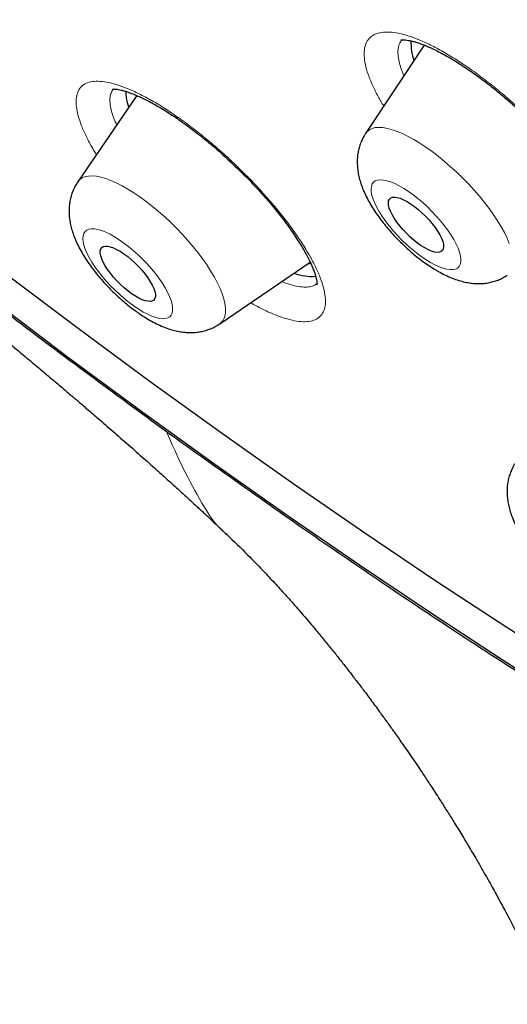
# Model space of a CAD drawing. Header units: millimetres. Extents: x 8 to 961, y 12 to 950.
# Tile 103 of 171: x 846 to 852, y 439 to 451. Entities that reach past the tile are written whole.
import ezdxf

# ---------------------------------------------------------------- set-up
doc = ezdxf.new("R2010")
doc.units = ezdxf.units.MM

msp = doc.modelspace()

# ---------------------------------------------------------------- linework, layer by layer
at = {"color": 7, "linetype": 'Continuous', "lineweight": 30}
for p, q in [((851.035, 450.391), (850.324, 449.317)), ((847.546, 449.777), (846.828, 448.729)), ((848.552, 447.001), (849.651, 447.75))]:
    msp.add_line(p, q, dxfattribs=at)
at = {"color": 7, "linetype": 'Continuous', "lineweight": 30, "flags": 128}
for points in [[(859.497, 439.071), (858.704, 439.461), (857.9, 439.872), (857.088, 440.304), (856.266, 440.755), (855.437, 441.227), (854.6, 441.717), (853.757, 442.227), (852.907, 442.755), (852.051, 443.301), (851.191, 443.866), (850.325, 444.448), (849.456, 445.047), (848.584, 445.663), (847.708, 446.295), (846.831, 446.943), (845.952, 447.607), (845.072, 448.285), (844.191, 448.978), (843.311, 449.686), (842.432, 450.406), (841.554, 451.14)], [(855.413, 440.812), (854.568, 441.307), (853.716, 441.822), (852.858, 442.355), (851.994, 442.907), (851.124, 443.477), (850.25, 444.065), (849.372, 444.67), (848.491, 445.292), (847.607, 445.931), (846.721, 446.585), (845.833, 447.256), (844.944, 447.941), (844.055, 448.641), (843.166, 449.355), (842.278, 450.083), (841.391, 450.824)], [(850.827, 448.489), (850.871, 448.461), (850.917, 448.429), (850.963, 448.392), (851.008, 448.352), (851.052, 448.309), (851.094, 448.265), (851.133, 448.219), (851.168, 448.173), (851.199, 448.128), (851.225, 448.084), (851.246, 448.042), (851.261, 448.004), (851.269, 447.969), (851.272, 447.938), (851.268, 447.913), (851.259, 447.893), (851.243, 447.879), (851.221, 447.871), (851.194, 447.869), (851.162, 447.874), (851.126, 447.885), (851.087, 447.901), (851.045, 447.924), (851, 447.951), (850.955, 447.984), (850.909, 448.02), (850.863, 448.06), (850.819, 448.103), (850.778, 448.148), (850.739, 448.193), (850.703, 448.239), (850.672, 448.285), (850.646, 448.329), (850.626, 448.37), (850.611, 448.409), (850.602, 448.443), (850.6, 448.474), (850.603, 448.499), (850.613, 448.519), (850.629, 448.533), (850.651, 448.541), (850.677, 448.543), (850.709, 448.538), (850.745, 448.528), (850.785, 448.511), (850.827, 448.489)], [(847.388, 447.853), (847.434, 447.819), (847.48, 447.781), (847.525, 447.74), (847.568, 447.696), (847.609, 447.651), (847.647, 447.605), (847.68, 447.559), (847.709, 447.514), (847.733, 447.471), (847.752, 447.431), (847.764, 447.394), (847.771, 447.361), (847.771, 447.332), (847.765, 447.309), (847.752, 447.291), (847.734, 447.28), (847.71, 447.274), (847.681, 447.275), (847.648, 447.282), (847.611, 447.295), (847.57, 447.314), (847.527, 447.338), (847.482, 447.368), (847.436, 447.402), (847.39, 447.44), (847.345, 447.481), (847.302, 447.525), (847.261, 447.57), (847.224, 447.616), (847.19, 447.662), (847.161, 447.706), (847.137, 447.75), (847.119, 447.79), (847.106, 447.827), (847.1, 447.86), (847.1, 447.889), (847.106, 447.912), (847.118, 447.93), (847.136, 447.941), (847.16, 447.947), (847.189, 447.946), (847.222, 447.939), (847.26, 447.926), (847.3, 447.907), (847.344, 447.883), (847.388, 447.853)], [(849.626, 447.733), (849.643, 447.736), (849.657, 447.74)]]:
    msp.add_lwpolyline(points, dxfattribs=at)
at = {"color": 252, "linetype": 'Continuous', "lineweight": 0, "flags": 128}
for points in [[(850.324, 449.317), (850.342, 449.34), (850.37, 449.361), (850.403, 449.377), (850.442, 449.387), (850.486, 449.39), (850.535, 449.387), (850.588, 449.378), (850.646, 449.362), (850.707, 449.341), (850.772, 449.314), (850.84, 449.281), (850.91, 449.242)], [(850.91, 449.242), (850.982, 449.198), (851.056, 449.149), (851.131, 449.096), (851.207, 449.039), (851.282, 448.977), (851.357, 448.912), (851.431, 448.844), (851.503, 448.774), (851.573, 448.702), (851.641, 448.628), (851.706, 448.553), (851.767, 448.477), (851.825, 448.402), (851.878, 448.327), (851.927, 448.253), (851.97, 448.18), (852.009, 448.11), (852.042, 448.042), (852.069, 447.977)], [(846.828, 448.729), (846.83, 448.731), (846.853, 448.757), (846.883, 448.777), (846.918, 448.791), (846.958, 448.798), (847.003, 448.8), (847.054, 448.795), (847.109, 448.784), (847.167, 448.767), (847.23, 448.743), (847.296, 448.714), (847.365, 448.679), (847.436, 448.639), (847.509, 448.594), (847.583, 448.544)], [(851.112, 447.748), (851.166, 447.719), (851.218, 447.695), (851.266, 447.677), (851.31, 447.665), (851.35, 447.66), (851.386, 447.66), (851.416, 447.667), (851.441, 447.68), (851.46, 447.699), (851.473, 447.723), (851.48, 447.753), (851.481, 447.788), (851.476, 447.828), (851.465, 447.872), (851.447, 447.92), (851.424, 447.971), (851.396, 448.025), (851.362, 448.081), (851.323, 448.139), (851.28, 448.197), (851.233, 448.255), (851.183, 448.312), (851.129, 448.369), (851.074, 448.423), (851.017, 448.476), (850.959, 448.525), (850.901, 448.57), (850.844, 448.611), (850.787, 448.648), (850.732, 448.68), (850.679, 448.706), (850.629, 448.727), (850.583, 448.742), (850.541, 448.75), (850.503, 448.753), (850.47, 448.749), (850.442, 448.74), (850.42, 448.724), (850.404, 448.702), (850.394, 448.675), (850.39, 448.642), (850.392, 448.605), (850.4, 448.563), (850.415, 448.516), (850.435, 448.467), (850.461, 448.414), (850.492, 448.359), (850.529, 448.303), (850.57, 448.245), (850.615, 448.187), (850.663, 448.129), (850.715, 448.072), (850.77, 448.016), (850.826, 447.963), (850.883, 447.912), (850.941, 447.865), (850.999, 447.821), (851.057, 447.782), (851.112, 447.748)], [(847.583, 448.544), (847.658, 448.489), (847.734, 448.43), (847.809, 448.367), (847.884, 448.302), (847.957, 448.233), (848.029, 448.162), (848.099, 448.089), (848.166, 448.014), (848.229, 447.939), (848.29, 447.863), (848.346, 447.788), (848.398, 447.713), (848.445, 447.639), (848.488, 447.567), (848.525, 447.497), (848.556, 447.43), (848.581, 447.366), (848.601, 447.306), (848.615, 447.249), (848.622, 447.197), (848.623, 447.149), (848.618, 447.107), (848.607, 447.069), (848.589, 447.038), (848.566, 447.012), (848.552, 447.001)], [(847.511, 447.217), (847.568, 447.179), (847.623, 447.145), (847.677, 447.117), (847.727, 447.095), (847.775, 447.079), (847.818, 447.068), (847.857, 447.064), (847.892, 447.066), (847.921, 447.074), (847.945, 447.088), (847.963, 447.108), (847.975, 447.133), (847.98, 447.165), (847.98, 447.201), (847.974, 447.242), (847.961, 447.287), (847.942, 447.335), (847.918, 447.387), (847.888, 447.441), (847.853, 447.498), (847.814, 447.555), (847.77, 447.613), (847.722, 447.671), (847.671, 447.729), (847.617, 447.785), (847.561, 447.839), (847.504, 447.891), (847.446, 447.939), (847.388, 447.984), (847.331, 448.024), (847.274, 448.06), (847.22, 448.09), (847.168, 448.115), (847.119, 448.135), (847.073, 448.148), (847.032, 448.156), (846.995, 448.157), (846.963, 448.152), (846.937, 448.141), (846.916, 448.124), (846.901, 448.101), (846.892, 448.073), (846.889, 448.039), (846.893, 448), (846.902, 447.957), (846.918, 447.911), (846.939, 447.86), (846.967, 447.807), (846.999, 447.752), (847.036, 447.695), (847.078, 447.637), (847.124, 447.579), (847.174, 447.521), (847.226, 447.464), (847.281, 447.409), (847.337, 447.356), (847.395, 447.306), (847.453, 447.259), (847.511, 447.217)]]:
    msp.add_lwpolyline(points, dxfattribs=at)
at = {"color": 7, "linetype": 'Continuous', "lineweight": 30}
for centre, radius, start, end in [((851.591, 450.423), 0.716, 178.5006, 197.956), ((848.23, 449.882), 0.824, 183.6301, 197.8386), ((849.681, 448.267), 0.689, 250.847, 273.1668)]:
    msp.add_arc(centre, radius, start, end, dxfattribs=at)
at = {"color": 252, "linetype": 'Continuous', "lineweight": 0}
for points, knots in [([(812.22, 504.293), (812.256, 504.334), (812.497, 504.605), (813.043, 505.003), (813.862, 505.479), (814.791, 505.836), (815.814, 506.085), (816.933, 506.221), (818.142, 506.246), (819.438, 506.159), (820.817, 505.96), (822.274, 505.65), (823.805, 505.23), (825.405, 504.702), (827.069, 504.066), (828.792, 503.325), (830.569, 502.482), (832.393, 501.538), (834.259, 500.497), (836.161, 499.362), (838.093, 498.137), (840.05, 496.826), (842.025, 495.432), (844.011, 493.961), (846.002, 492.416), (847.993, 490.803), (849.977, 489.126), (851.948, 487.391), (853.899, 485.604), (855.824, 483.769), (857.718, 481.894), (859.574, 479.983), (861.387, 478.043), (863.15, 476.079), (864.859, 474.099), (866.507, 472.108), (868.091, 470.112), (869.604, 468.118), (871.042, 466.132), (872.4, 464.16), (873.674, 462.209), (874.861, 460.284), (875.956, 458.392), (876.956, 456.539), (877.858, 454.73), (878.659, 452.971), (879.356, 451.268), (879.948, 449.626), (880.432, 448.05), (880.807, 446.545), (881.071, 445.117), (881.225, 443.768), (881.266, 442.505), (881.197, 441.329), (881.015, 440.247), (880.723, 439.259), (880.318, 438.373), (879.85, 437.63), (879.466, 437.232), (879.296, 437.055)], [0, 0, 0, 0, 0.003203, 0.021066, 0.038929, 0.056792, 0.074656, 0.092519, 0.110382, 0.128245, 0.146108, 0.163971, 0.181834, 0.199697, 0.21756, 0.235424, 0.253287, 0.27115, 0.289013, 0.306876, 0.324739, 0.342602, 0.360466, 0.378329, 0.396192, 0.414055, 0.431918, 0.449781, 0.467644, 0.485507, 0.503371, 0.521234, 0.539097, 0.55696, 0.574823, 0.592686, 0.610549, 0.628412, 0.646275, 0.664139, 0.682002, 0.699865, 0.717728, 0.735591, 0.753454, 0.771317, 0.789181, 0.807044, 0.824907, 0.84277, 0.860633, 0.878496, 0.896359, 0.914222, 0.932085, 0.949949, 0.967812, 0.985675, 1, 1, 1, 1]), ([(850.544, 449.649), (850.521, 449.688), (850.468, 449.777), (850.405, 449.906), (850.352, 450.038), (850.318, 450.157), (850.304, 450.263), (850.309, 450.353), (850.332, 450.428), (850.375, 450.486), (850.437, 450.526), (850.515, 450.549), (850.611, 450.552), (850.722, 450.537), (850.846, 450.504), (850.983, 450.452), (851.13, 450.385), (851.235, 450.327), (851.288, 450.298)], [0, 0, 0, 0, 0.048465, 0.11189, 0.175516, 0.238942, 0.302379, 0.366019, 0.429455, 0.492872, 0.556491, 0.619908, 0.683282, 0.746857, 0.810229, 0.87342, 0.93681, 1, 1, 1, 1]), ([(850.768, 450.455), (850.758, 450.443), (850.735, 450.416), (850.718, 450.356), (850.715, 450.28), (850.728, 450.191), (850.753, 450.104), (850.779, 450.043), (850.789, 450.019)], [0, 0, 0, 0, 0.14284, 0.327726, 0.513197, 0.698093, 0.882923, 1, 1, 1, 1]), ([(851.288, 450.298), (851.288, 450.297), (851.341, 450.266), (851.451, 450.199), (851.619, 450.085), (851.789, 449.959), (851.96, 449.821), (852.13, 449.675), (852.295, 449.521), (852.455, 449.361), (852.607, 449.198), (852.749, 449.033), (852.879, 448.87), (852.996, 448.709), (853.098, 448.552), (853.184, 448.403), (853.254, 448.262), (853.305, 448.131), (853.337, 448.013), (853.35, 447.908), (853.345, 447.818), (853.319, 447.745), (853.275, 447.688), (853.213, 447.649), (853.133, 447.628), (853.037, 447.626), (852.925, 447.642), (852.799, 447.676), (852.661, 447.729), (852.537, 447.785), (852.457, 447.83), (852.43, 447.845)], [0, 0, 0, 0, 0.000232, 0.036477, 0.072837, 0.109081, 0.145324, 0.181684, 0.217927, 0.254188, 0.290565, 0.326825, 0.363113, 0.399517, 0.435806, 0.47212, 0.50855, 0.544863, 0.581189, 0.617631, 0.653957, 0.690279, 0.726715, 0.763035, 0.799334, 0.83575, 0.872048, 0.908318, 0.944704, 0.980975, 1, 1, 1, 1]), ([(847.055, 449.059), (847.039, 449.084), (846.992, 449.16), (846.93, 449.278), (846.87, 449.412), (846.83, 449.534), (846.808, 449.642), (846.805, 449.737), (846.822, 449.815), (846.857, 449.877), (846.911, 449.921), (846.983, 449.947), (847.072, 449.954), (847.176, 449.943), (847.295, 449.914), (847.427, 449.866), (847.57, 449.801), (847.723, 449.72), (847.883, 449.624), (847.994, 449.548), (848.049, 449.51)], [0, 0, 0, 0, 0.027916, 0.085232, 0.142362, 0.199549, 0.256915, 0.314098, 0.371299, 0.428683, 0.485882, 0.543057, 0.600413, 0.657587, 0.714704, 0.772002, 0.829119, 0.886019, 0.9431, 1, 1, 1, 1]), ([(847.26, 449.857), (847.249, 449.841), (847.228, 449.81), (847.216, 449.744), (847.22, 449.665), (847.24, 449.573), (847.267, 449.491), (847.293, 449.436), (847.301, 449.419)], [0, 0, 0, 0, 0.1780608, 0.3627849, 0.5474488, 0.7326958, 0.9173655, 1, 1, 1, 1]), ([(848.049, 449.51), (848.049, 449.51), (848.106, 449.471), (848.219, 449.387), (848.389, 449.252), (848.559, 449.107), (848.725, 448.954), (848.887, 448.796), (849.041, 448.633), (849.187, 448.469), (849.321, 448.305), (849.443, 448.143), (849.551, 447.985), (849.643, 447.834), (849.719, 447.691), (849.777, 447.559), (849.816, 447.437), (849.837, 447.329), (849.838, 447.236), (849.821, 447.159), (849.784, 447.098), (849.729, 447.056), (849.656, 447.031), (849.566, 447.024), (849.461, 447.037), (849.341, 447.067), (849.208, 447.116), (849.07, 447.178), (848.973, 447.232), (848.928, 447.257)], [0, 0, 0, 0, 0.000309, 0.038833, 0.077479, 0.116002, 0.154525, 0.193171, 0.231692, 0.270243, 0.308914, 0.347464, 0.386055, 0.424769, 0.463361, 0.501993, 0.540748, 0.57938, 0.618032, 0.656806, 0.695457, 0.734101, 0.772867, 0.811508, 0.850117, 0.88885, 0.927457, 0.966022, 1, 1, 1, 1]), ([(849.306, 447.515), (849.332, 447.505), (849.395, 447.48), (849.485, 447.457), (849.575, 447.445), (849.65, 447.451), (849.703, 447.466), (849.726, 447.485), (849.733, 447.492)], [0, 0, 0, 0, 0.130137, 0.322259, 0.513773, 0.705497, 0.897843, 1, 1, 1, 1]), ([(848.643, 444.442), (848.633, 444.448), (848.506, 444.541), (848.333, 444.818), (848.104, 445.237), (847.972, 445.54), (847.905, 445.692)], [0, 0, 0, 0, 0.0252324, 0.3500307, 0.6750414, 1, 1, 1, 1])]:
    msp.add_open_spline(points, degree=3, knots=knots, dxfattribs=at)
at = {"color": 7, "linetype": 'Continuous', "lineweight": 30}
for points, knots in [([(839.491, 452.439), (839.953, 452.036), (840.878, 451.229), (842.433, 449.924), (844.151, 448.532), (846.032, 447.069), (847.28, 446.152), (847.905, 445.692)], [0, 0, 0, 0, 0.165872, 0.331914, 0.554474, 0.776942, 1, 1, 1, 1]), ([(839.748, 451.952), (839.904, 451.816), (840.207, 451.552), (840.653, 451.169), (841.079, 450.807), (841.485, 450.465), (841.871, 450.144), (842.23, 449.847), (842.561, 449.573), (842.867, 449.323), (843.154, 449.089), (843.421, 448.871), (843.663, 448.673), (843.883, 448.495), (844.079, 448.335), (844.23, 448.213), (844.337, 448.125), (844.404, 448.071), (844.459, 448.026), (844.508, 447.986), (844.56, 447.944), (844.624, 447.891), (844.706, 447.825), (844.803, 447.745), (844.912, 447.657), (845.025, 447.564), (845.135, 447.474), (845.24, 447.388), (845.365, 447.285), (845.506, 447.169), (845.658, 447.044), (845.789, 446.936), (845.881, 446.859), (845.944, 446.807), (845.989, 446.77), (846.043, 446.724), (846.111, 446.668), (846.19, 446.602), (846.272, 446.533), (846.377, 446.445), (846.497, 446.344), (846.626, 446.235), (846.738, 446.139), (846.846, 446.047), (846.964, 445.946), (847.11, 445.821), (847.28, 445.672), (847.466, 445.51), (847.648, 445.349), (847.815, 445.199), (847.972, 445.058), (848.124, 444.919), (848.238, 444.814), (848.314, 444.744), (848.355, 444.706), (848.404, 444.66), (848.467, 444.601), (848.548, 444.525), (848.607, 444.469), (848.64, 444.438)], [0, 0, 0, 0, 0.053217, 0.10399, 0.152326, 0.19822, 0.241663, 0.282646, 0.319023, 0.353195, 0.385157, 0.414907, 0.442441, 0.466142, 0.487917, 0.507772, 0.516305, 0.523673, 0.529825, 0.534765, 0.539782, 0.54704, 0.556045, 0.566795, 0.579249, 0.591918, 0.604047, 0.615637, 0.62669, 0.645373, 0.662286, 0.676806, 0.688585, 0.692984, 0.697487, 0.70347, 0.710978, 0.720007, 0.729428, 0.738288, 0.754943, 0.769213, 0.781393, 0.79226, 0.805407, 0.821061, 0.841389, 0.863105, 0.884131, 0.903492, 0.920895, 0.938651, 0.956514, 0.961047, 0.965497, 0.971016, 0.978596, 0.988252, 1, 1, 1, 1]), ([(850.753, 450.453), (850.754, 450.453), (850.755, 450.453), (850.766, 450.455), (850.784, 450.455), (850.808, 450.453), (850.84, 450.449), (850.879, 450.441), (850.923, 450.43), (850.974, 450.414), (851.03, 450.393), (851.092, 450.368), (851.158, 450.337), (851.228, 450.302), (851.288, 450.27), (851.337, 450.242), (851.388, 450.212), (851.454, 450.171), (851.534, 450.119), (851.617, 450.062), (851.702, 450.001), (851.789, 449.936), (851.876, 449.867), (851.964, 449.795), (852.052, 449.72), (852.14, 449.643), (852.226, 449.564), (852.31, 449.483), (852.391, 449.402), (852.47, 449.32), (852.547, 449.238), (852.62, 449.156), (852.691, 449.072), (852.76, 448.989), (852.825, 448.905), (852.887, 448.823), (852.944, 448.743), (852.996, 448.664), (853.044, 448.589), (853.086, 448.517), (853.123, 448.45), (853.154, 448.388), (853.18, 448.331), (853.201, 448.279), (853.218, 448.231), (853.229, 448.189), (853.237, 448.153), (853.241, 448.124), (853.242, 448.103), (853.242, 448.089), (853.241, 448.083), (853.241, 448.084), (853.241, 448.084)], [0, 0, 0, 0, 0.016836, 0.034253, 0.051753, 0.069578, 0.087878, 0.106711, 0.126074, 0.145924, 0.166199, 0.186822, 0.207714, 0.228799, 0.250014, 0.259393, 0.270733, 0.291833, 0.313156, 0.334769, 0.356635, 0.378713, 0.400958, 0.423318, 0.445743, 0.468169, 0.490536, 0.512798, 0.534917, 0.55685, 0.578543, 0.600365, 0.622404, 0.644606, 0.66691, 0.689245, 0.711505, 0.733604, 0.755454, 0.776964, 0.798056, 0.818645, 0.83868, 0.858604, 0.878596, 0.898368, 0.917856, 0.937021, 0.955853, 0.974406, 0.992835, 1, 1, 1, 1]), ([(847.249, 449.856), (847.249, 449.856), (847.248, 449.856), (847.256, 449.857), (847.27, 449.857), (847.292, 449.856), (847.32, 449.852), (847.355, 449.844), (847.396, 449.833), (847.444, 449.817), (847.498, 449.797), (847.558, 449.772), (847.622, 449.743), (847.691, 449.708), (847.764, 449.668), (847.84, 449.624), (847.919, 449.575), (847.998, 449.524), (848.065, 449.478), (848.132, 449.43), (848.203, 449.378), (848.288, 449.312), (848.374, 449.243), (848.461, 449.171), (848.548, 449.095), (848.634, 449.017), (848.72, 448.937), (848.805, 448.855), (848.888, 448.772), (848.968, 448.689), (849.045, 448.605), (849.119, 448.521), (849.19, 448.439), (849.256, 448.357), (849.319, 448.276), (849.379, 448.196), (849.435, 448.117), (849.487, 448.039), (849.534, 447.964), (849.577, 447.892), (849.614, 447.824), (849.646, 447.761), (849.673, 447.703), (849.694, 447.65), (849.71, 447.605), (849.721, 447.566), (849.729, 447.534), (849.733, 447.507), (849.734, 447.488), (849.733, 447.477), (849.733, 447.473), (849.733, 447.474), (849.733, 447.474)], [0, 0, 0, 0, 0.011667, 0.029927, 0.045927, 0.062683, 0.080221, 0.098399, 0.11724, 0.13672, 0.156784, 0.177358, 0.19836, 0.219703, 0.241301, 0.263076, 0.284957, 0.306888, 0.326729, 0.338235, 0.35993, 0.381797, 0.403895, 0.426192, 0.448655, 0.471241, 0.493901, 0.516583, 0.539222, 0.561766, 0.584168, 0.60639, 0.628389, 0.650139, 0.672048, 0.69413, 0.716324, 0.738565, 0.760745, 0.782766, 0.804525, 0.825923, 0.846853, 0.867216, 0.886927, 0.905921, 0.924565, 0.94338, 0.96195, 0.980343, 0.998721, 1, 1, 1, 1]), ([(850.324, 449.316), (850.318, 449.306), (850.3, 449.28), (850.276, 449.232), (850.253, 449.173), (850.237, 449.113), (850.226, 449.051), (850.221, 448.989), (850.223, 448.925), (850.229, 448.86), (850.242, 448.792), (850.261, 448.721), (850.287, 448.647), (850.321, 448.57), (850.362, 448.491), (850.407, 448.414), (850.457, 448.338), (850.509, 448.265), (850.565, 448.195), (850.623, 448.126), (850.683, 448.06), (850.746, 447.996), (850.811, 447.934), (850.877, 447.874), (850.945, 447.817), (851.015, 447.763), (851.087, 447.713), (851.147, 447.674), (851.183, 447.653), (851.195, 447.646)], [0, 0, 0, 0, 0.015921, 0.046742, 0.077439, 0.108199, 0.139248, 0.170867, 0.203415, 0.237378, 0.273332, 0.311932, 0.353616, 0.398048, 0.443542, 0.488121, 0.531374, 0.573454, 0.614637, 0.655204, 0.695376, 0.735337, 0.775267, 0.8153, 0.855585, 0.896321, 0.937741, 0.980137, 1, 1, 1, 1]), ([(846.828, 448.728), (846.819, 448.714), (846.798, 448.682), (846.772, 448.629), (846.75, 448.57), (846.734, 448.509), (846.725, 448.447), (846.721, 448.385), (846.722, 448.321), (846.73, 448.255), (846.743, 448.187), (846.764, 448.116), (846.791, 448.041), (846.825, 447.964), (846.867, 447.885), (846.913, 447.808), (846.963, 447.733), (847.016, 447.66), (847.071, 447.59), (847.13, 447.522), (847.191, 447.456), (847.254, 447.392), (847.318, 447.33), (847.385, 447.271), (847.454, 447.214), (847.511, 447.171), (847.545, 447.147), (847.556, 447.139)], [0, 0, 0, 0, 0.026509, 0.059802, 0.092987, 0.126274, 0.159909, 0.194207, 0.229567, 0.266529, 0.305747, 0.347902, 0.393416, 0.44175, 0.49087, 0.538895, 0.585478, 0.630832, 0.675258, 0.719053, 0.762445, 0.80564, 0.848825, 0.892132, 0.935741, 0.979869, 1, 1, 1, 1]), ([(851.195, 447.646), (851.208, 447.639), (851.248, 447.616), (851.315, 447.582), (851.395, 447.549), (851.473, 447.523), (851.546, 447.505), (851.616, 447.494), (851.683, 447.49), (851.749, 447.491), (851.812, 447.499), (851.874, 447.513), (851.934, 447.533), (851.991, 447.558), (852.027, 447.581), (852.045, 447.592)], [0, 0, 0, 0, 0.049408, 0.149352, 0.253297, 0.346592, 0.433188, 0.513572, 0.589242, 0.661549, 0.731513, 0.799851, 0.867067, 0.933524, 1, 1, 1, 1]), ([(847.556, 447.139), (847.568, 447.13), (847.606, 447.104), (847.669, 447.065), (847.745, 447.021), (847.826, 446.982), (847.906, 446.949), (847.984, 446.924), (848.056, 446.907), (848.126, 446.898), (848.192, 446.894), (848.257, 446.897), (848.321, 446.905), (848.382, 446.92), (848.442, 446.941), (848.499, 446.967), (848.534, 446.99), (848.551, 447.001)], [0, 0, 0, 0, 0.040433, 0.119295, 0.200361, 0.284798, 0.373163, 0.451216, 0.523539, 0.590783, 0.654237, 0.714995, 0.773875, 0.831457, 0.888138, 0.944219, 1, 1, 1, 1]), ([(847.905, 445.692), (848.546, 445.234), (849.826, 444.32), (851.722, 443.05), (853.592, 441.863), (855.431, 440.766), (857.234, 439.76), (858.997, 438.851), (860.72, 438.031), (861.825, 437.569), (862.379, 437.337)], [0, 0, 0, 0, 0.125524, 0.250559, 0.37525, 0.5, 0.624742, 0.749434, 0.874481, 1, 1, 1, 1]), ([(852.149, 445.317), (852.141, 445.305), (852.121, 445.276), (852.096, 445.225), (852.073, 445.167), (852.056, 445.106), (852.046, 445.045), (852.041, 444.982), (852.042, 444.918), (852.049, 444.853), (852.062, 444.785), (852.081, 444.715), (852.107, 444.64), (852.141, 444.563), (852.181, 444.484), (852.227, 444.407), (852.276, 444.332), (852.329, 444.259), (852.384, 444.188), (852.442, 444.12), (852.503, 444.053), (852.565, 443.989), (852.63, 443.927), (852.697, 443.867), (852.765, 443.811), (852.835, 443.757), (852.907, 443.706), (852.967, 443.667), (853.003, 443.646), (853.014, 443.639)], [0, 0, 0, 0, 0.020309, 0.050987, 0.081548, 0.112176, 0.143087, 0.17456, 0.206969, 0.240773, 0.276568, 0.314996, 0.3565, 0.400733, 0.446019, 0.490406, 0.533465, 0.575353, 0.616358, 0.656744, 0.696732, 0.736519, 0.776272, 0.816122, 0.856228, 0.896782, 0.938019, 0.980227, 1, 1, 1, 1]), ([(848.639, 444.438), (848.649, 444.429), (848.745, 444.339), (848.887, 444.197), (849.063, 444.016), (849.2, 443.871), (849.318, 443.742), (849.419, 443.629), (849.504, 443.533), (849.586, 443.437), (849.671, 443.337), (849.762, 443.228), (849.858, 443.111), (849.951, 442.996), (850.039, 442.885), (850.124, 442.775), (850.21, 442.664), (850.301, 442.544), (850.399, 442.412), (850.498, 442.278), (850.589, 442.152), (850.66, 442.052), (850.718, 441.971), (850.768, 441.899), (850.823, 441.819), (850.885, 441.729), (850.944, 441.642), (850.997, 441.564), (851.042, 441.496), (851.084, 441.432), (851.15, 441.332), (851.229, 441.209), (851.322, 441.063), (851.411, 440.921), (851.495, 440.783), (851.585, 440.633), (851.666, 440.496), (851.743, 440.362), (851.806, 440.252), (851.86, 440.156), (851.914, 440.057), (851.965, 439.964), (852.019, 439.864), (852.069, 439.77), (852.122, 439.669), (852.169, 439.578), (852.211, 439.495), (852.249, 439.419), (852.286, 439.344), (852.326, 439.263), (852.365, 439.181), (852.4, 439.106), (852.432, 439.037), (852.462, 438.972), (852.493, 438.905), (852.523, 438.837), (852.55, 438.775), (852.571, 438.727), (852.584, 438.696), (852.594, 438.672), (852.605, 438.647), (852.619, 438.613), (852.637, 438.569), (852.66, 438.513), (852.687, 438.447), (852.721, 438.36), (852.764, 438.247), (852.815, 438.107), (852.87, 437.947), (852.929, 437.765), (852.984, 437.584), (853.017, 437.463), (853.032, 437.41)], [0, 0, 0, 0, 0.004156, 0.041922, 0.064184, 0.085187, 0.106338, 0.120436, 0.134437, 0.147993, 0.161495, 0.177343, 0.194304, 0.21074, 0.225656, 0.240832, 0.256222, 0.27168, 0.290366, 0.309996, 0.326386, 0.341062, 0.35011, 0.359094, 0.369634, 0.382196, 0.39473, 0.404726, 0.413385, 0.421666, 0.430493, 0.453238, 0.47085, 0.488777, 0.510378, 0.526048, 0.548635, 0.565379, 0.579457, 0.592818, 0.603985, 0.619294, 0.63009, 0.644383, 0.657285, 0.670703, 0.681792, 0.691037, 0.701629, 0.713007, 0.724306, 0.735526, 0.744302, 0.75342, 0.763042, 0.773168, 0.782634, 0.789684, 0.793767, 0.796353, 0.800046, 0.805497, 0.812712, 0.821696, 0.832456, 0.845001, 0.864518, 0.887246, 0.913194, 0.942362, 0.974729, 1, 1, 1, 1])]:
    msp.add_open_spline(points, degree=3, knots=knots, dxfattribs=at)

doc.saveas('drawing.dxf')
